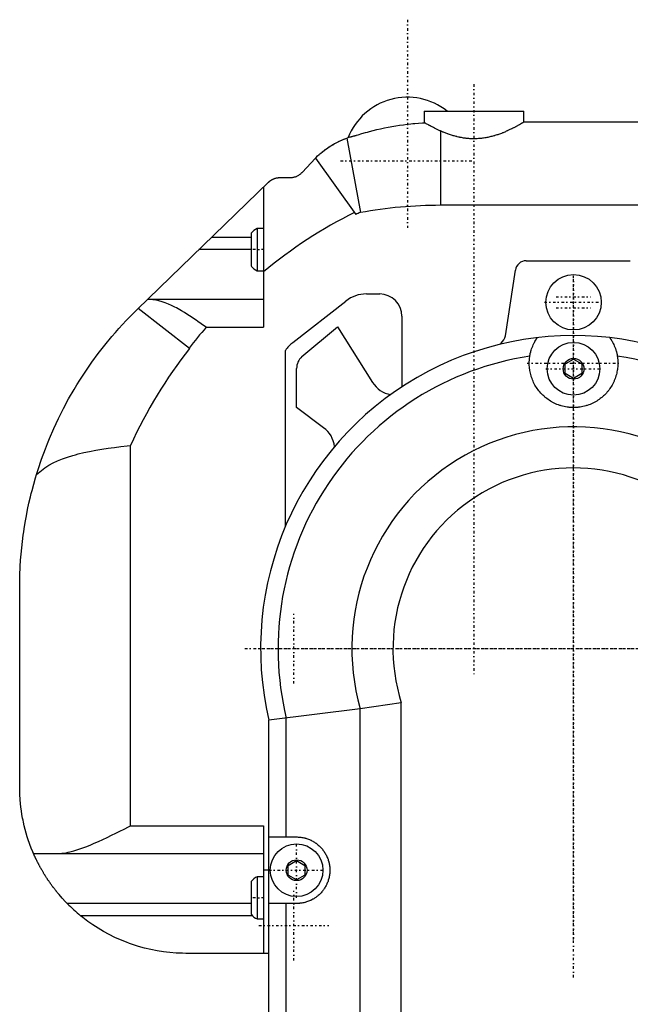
# Model space of a CAD drawing. Extents: x -152 to 584, y -5 to 847.
# Tile 4 of 7: x -12 to 98, y 666 to 844. Entities that reach past the tile are written whole.
import ezdxf

# ---------------------------------------------------------------- set-up
doc = ezdxf.new("R2010")
doc.units = 0
doc.linetypes.add('CENTER', pattern=[1.5, 0.45, -0.5, 0.05, -0.5])
doc.layers.add('AM_0', color=7, linetype='CONTINUOUS')
doc.layers.add('AM_7', color=7, linetype='CENTER')

msp = doc.modelspace()

# ---------------------------------------------------------------- linework, layer by layer
at = {"layer": 'AM_0', "color": 7, "linetype": 'CONTINUOUS'}
for p, q in [((61, 827), (61, 824.91)), ((61, 827), (79, 827)), ((79, 825), (79, 827)), ((116, 825), (79, 825)), ((64, 823.42), (64, 810)), ((47.04, 822.12), (49.52, 808.68)), ((38.99, 815.95), (41.39, 818.51)), ((41.39, 818.51), (48.71, 808.33)), ((9.3, 791.28), (32.91, 814.15)), ((35, 815), (36.8, 815)), ((32, 813.27), (32, 788)), ((122, 810), (64, 810)), ((32, 805.8), (30.88, 805.8)), ((30.88, 805.8), (30.88, 798.2)), ((29.8, 804.2), (22.64, 804.2)), ((29.8, 804.95), (29.8, 799.05)), ((29.8, 802), (20.36, 802)), ((79.47, 800), (98.25, 800)), ((80.5, 800), (80.5, 800)), ((80.5, 800), (95.5, 800)), ((95.51, 800), (95.5, 800)), ((30.88, 798.2), (32, 798.2)), ((75.7, 786.43), (77.49, 798.3)), ((32, 793), (11.07, 793)), ((37.31, 785.23), (46.91, 792.73)), ((50.6, 794), (53, 794)), ((18.66, 784.18), (9.42, 791.4)), ((57, 790), (57, 777.24)), ((21.69, 788), (32, 788)), ((38.96, 782.71), (45.39, 788.04)), ((45.39, 788.04), (51.71, 778.04)), ((36, 752.1), (36, 783.82)), ((86.5, 781.37), (88, 782.23)), ((88, 782.23), (89.5, 781.37)), ((38, 773.51), (38, 780.52)), ((86.5, 779.63), (86.5, 781.37)), ((89.5, 781.37), (89.5, 779.63)), ((88, 778.77), (86.5, 779.63)), ((89.5, 779.63), (88, 778.77)), ((42.88, 769.87), (38, 773.51)), ((8, 698), (8, 766.66)), ((-12, 705), (-12, 741)), ((56.9, 720.23), (49.48, 719.15)), ((56.9, 405.25), (56.9, 720.23)), ((49.48, 719.15), (33, 717.07)), ((49.48, 405.25), (49.48, 719.15)), ((33, 405.25), (33, 717.07)), ((36.14, 696), (36.14, 717.44)), ((8, 698), (32, 698)), ((32, 698), (32, 675)), ((33, 696), (38, 696)), ((-9.5, 693), (32, 693)), ((36.5, 690.87), (38, 691.73)), ((38, 691.73), (39.5, 690.87)), ((33, 690), (32, 690)), ((36.5, 689.13), (36.5, 690.87)), ((39.5, 690.87), (39.5, 689.13)), ((29.8, 687.95), (29.8, 682.05)), ((32, 688.8), (30.88, 688.8)), ((30.88, 688.8), (30.88, 681.2)), ((38, 688.27), (36.5, 689.13)), ((39.5, 689.13), (38, 688.27)), ((29.8, 684), (-3.42, 684)), ((38, 684), (33, 684)), ((36.14, 581), (36.14, 684)), ((29.98, 681.8), (-1.02, 681.8)), ((30.88, 681.2), (32, 681.2)), ((33, 675), (18, 675))]:
    msp.add_line(p, q, dxfattribs=at)
for points in [[(48.79, 822.63, 0), (49.12, 822.73, 0), (49.79, 822.94, 0), (50.46, 823.13, 0), (50.8, 823.23, 0), (51.13, 823.32, 0), (51.81, 823.49, 0), (52.48, 823.66, 0), (53.16, 823.81, 0), (53.84, 823.96, 0), (54.53, 824.09, 0), (54.87, 824.16, 0), (55.21, 824.22, 0), (55.9, 824.34, 0), (56.58, 824.45, 0), (57.27, 824.54, 0), (57.96, 824.63, 0), (58.65, 824.71, 0), (58.99, 824.75, 0), (59.34, 824.78, 0), (60.03, 824.84, 0), (60.72, 824.89, 0), (61.07, 824.91, 0)], [(64, 823.42, 0), (63.87, 823.47, 0), (63.62, 823.59, 0), (63.38, 823.71, 0), (63.26, 823.76, 0), (63.14, 823.82, 0), (62.92, 823.93, 0), (62.71, 824.03, 0), (62.5, 824.14, 0), (62.31, 824.24, 0), (62.13, 824.33, 0), (62.05, 824.38, 0), (61.96, 824.42, 0), (61.81, 824.5, 0), (61.67, 824.58, 0), (61.54, 824.65, 0), (61.42, 824.72, 0), (61.32, 824.77, 0), (61.27, 824.8, 0), (61.23, 824.82, 0), (61.15, 824.87, 0), (61.09, 824.9, 0), (61.07, 824.91, 0)], [(79, 825, 0), (79, 825, 0), (79, 825, 0), (78.99, 824.99, 0), (78.98, 824.99, 0), (78.98, 824.99, 0), (78.96, 824.98, 0), (78.94, 824.96, 0), (78.91, 824.95, 0), (78.88, 824.93, 0), (78.85, 824.91, 0), (78.83, 824.9, 0), (78.81, 824.89, 0), (78.77, 824.86, 0), (78.73, 824.84, 0), (78.67, 824.81, 0), (78.62, 824.78, 0), (78.56, 824.74, 0), (78.53, 824.72, 0), (78.5, 824.71, 0), (78.43, 824.67, 0), (78.36, 824.63, 0), (78.33, 824.61, 0), (78.29, 824.58, 0), (78.21, 824.54, 0), (78.13, 824.49, 0), (78.09, 824.47, 0), (78.04, 824.45, 0), (77.95, 824.4, 0), (77.86, 824.35, 0), (77.76, 824.29, 0), (77.67, 824.24, 0), (77.56, 824.18, 0), (77.51, 824.16, 0), (77.46, 824.13, 0), (77.35, 824.07, 0), (77.24, 824.01, 0), (77.13, 823.96, 0), (77.01, 823.9, 0), (76.89, 823.84, 0), (76.83, 823.81, 0), (76.77, 823.78, 0), (76.65, 823.72, 0), (76.52, 823.66, 0), (76.4, 823.6, 0), (76.27, 823.54, 0), (76.14, 823.48, 0), (76.07, 823.45, 0), (76, 823.42, 0), (75.86, 823.36, 0), (75.72, 823.29, 0), (75.58, 823.23, 0), (75.43, 823.17, 0), (75.28, 823.11, 0), (75.2, 823.08, 0), (75.12, 823.05, 0), (74.97, 822.99, 0), (74.81, 822.93, 0), (74.65, 822.87, 0), (74.48, 822.81, 0), (74.31, 822.75, 0), (74.23, 822.72, 0), (74.14, 822.7, 0), (73.97, 822.64, 0), (73.8, 822.59, 0), (73.71, 822.56, 0), (73.62, 822.53, 0), (73.44, 822.48, 0), (73.26, 822.44, 0), (73.17, 822.41, 0), (73.08, 822.39, 0), (72.9, 822.35, 0), (72.71, 822.3, 0), (72.53, 822.26, 0), (72.34, 822.23, 0), (72.15, 822.19, 0), (72.06, 822.17, 0), (71.96, 822.16, 0), (71.77, 822.13, 0), (71.58, 822.1, 0), (71.39, 822.08, 0), (71.2, 822.06, 0), (71.01, 822.04, 0), (70.91, 822.03, 0), (70.81, 822.03, 0), (70.62, 822.02, 0), (70.43, 822.01, 0), (70.24, 822, 0), (70.05, 822, 0), (69.86, 822, 0), (69.76, 822, 0), (69.67, 822, 0), (69.48, 822.01, 0), (69.29, 822.02, 0), (69.09, 822.03, 0), (68.9, 822.05, 0), (68.71, 822.07, 0), (68.61, 822.08, 0), (68.52, 822.09, 0), (68.33, 822.12, 0), (68.14, 822.14, 0), (67.95, 822.17, 0), (67.76, 822.21, 0), (67.57, 822.24, 0), (67.48, 822.26, 0), (67.38, 822.28, 0), (67.2, 822.32, 0), (67.01, 822.37, 0), (66.92, 822.39, 0), (66.83, 822.41, 0), (66.65, 822.46, 0), (66.47, 822.51, 0), (66.38, 822.53, 0), (66.29, 822.56, 0), (66.12, 822.61, 0), (65.94, 822.67, 0), (65.77, 822.72, 0), (65.6, 822.78, 0), (65.44, 822.84, 0), (65.36, 822.87, 0), (65.28, 822.9, 0), (65.11, 822.96, 0), (64.96, 823.02, 0), (64.8, 823.08, 0), (64.65, 823.14, 0), (64.5, 823.2, 0), (64.42, 823.23, 0), (64.35, 823.26, 0), (64.21, 823.32, 0), (64.07, 823.39, 0), (64, 823.42, 0)], [(41.39, 818.51, 0), (41.53, 818.64, 0), (41.8, 818.91, 0), (42.08, 819.16, 0), (42.22, 819.29, 0), (42.37, 819.41, 0), (42.66, 819.65, 0), (42.95, 819.89, 0), (43.26, 820.12, 0), (43.56, 820.33, 0), (43.88, 820.54, 0), (44.03, 820.65, 0), (44.19, 820.75, 0), (44.51, 820.94, 0), (44.84, 821.13, 0), (45.17, 821.3, 0), (45.5, 821.47, 0), (45.84, 821.63, 0), (46.01, 821.71, 0), (46.18, 821.78, 0), (46.52, 821.92, 0), (46.87, 822.06, 0), (47.04, 822.12, 0)], [(42.5, 819.53, 0), (42.5, 819.53, 0), (42.54, 819.56, 0), (42.6, 819.61, 0), (42.64, 819.64, 0), (42.69, 819.68, 0), (42.82, 819.78, 0), (42.98, 819.91, 0), (43.16, 820.05, 0), (43.38, 820.2, 0), (43.63, 820.38, 0), (43.76, 820.47, 0), (43.9, 820.56, 0), (44.2, 820.75, 0), (44.53, 820.95, 0), (44.89, 821.15, 0), (45.27, 821.36, 0), (45.68, 821.56, 0), (45.89, 821.66, 0), (46.11, 821.75, 0), (46.57, 821.94, 0), (47.05, 822.12, 0), (47.3, 822.21, 0)], [(47.04, 822.12, 0), (47.32, 822.22, 0), (47.66, 822.33, 0), (47.75, 822.36, 0), (47.85, 822.38, 0), (47.9, 822.4, 0), (47.95, 822.41, 0), (48.04, 822.44, 0), (48.14, 822.47, 0), (48.24, 822.49, 0), (48.34, 822.52, 0), (48.44, 822.55, 0), (48.49, 822.56, 0), (48.54, 822.57, 0), (48.64, 822.59, 0), (48.74, 822.62, 0), (48.79, 822.63, 0)], [(36.8, 815, 0), (36.86, 815, 0), (36.99, 815.01, 0), (37.12, 815.02, 0), (37.18, 815.02, 0), (37.24, 815.03, 0), (37.37, 815.06, 0), (37.51, 815.08, 0), (37.64, 815.12, 0), (37.77, 815.16, 0), (37.9, 815.21, 0), (37.96, 815.23, 0), (38.03, 815.26, 0), (38.15, 815.32, 0), (38.28, 815.39, 0), (38.4, 815.46, 0), (38.52, 815.54, 0), (38.63, 815.62, 0), (38.69, 815.67, 0), (38.74, 815.71, 0), (38.84, 815.8, 0), (38.94, 815.9, 0), (38.99, 815.95, 0)], [(32.91, 814.15, 0), (32.92, 814.16, 0), (32.94, 814.18, 0), (32.95, 814.19, 0), (32.96, 814.2, 0), (32.97, 814.21, 0), (32.99, 814.22, 0), (33, 814.24, 0), (33.02, 814.25, 0), (33.04, 814.27, 0), (33.05, 814.28, 0), (33.06, 814.29, 0), (33.07, 814.3, 0), (33.09, 814.31, 0), (33.1, 814.32, 0), (33.12, 814.34, 0), (33.14, 814.35, 0), (33.16, 814.37, 0), (33.16, 814.37, 0), (33.17, 814.38, 0), (33.19, 814.39, 0), (33.21, 814.41, 0), (33.22, 814.41, 0), (33.23, 814.42, 0), (33.25, 814.43, 0), (33.26, 814.45, 0), (33.27, 814.45, 0), (33.28, 814.46, 0), (33.3, 814.47, 0), (33.32, 814.49, 0), (33.34, 814.5, 0), (33.36, 814.51, 0), (33.38, 814.52, 0), (33.39, 814.53, 0), (33.4, 814.54, 0), (33.42, 814.55, 0), (33.43, 814.56, 0), (33.45, 814.57, 0), (33.47, 814.58, 0), (33.49, 814.59, 0), (33.5, 814.6, 0), (33.51, 814.61, 0), (33.53, 814.62, 0), (33.55, 814.63, 0), (33.57, 814.64, 0), (33.59, 814.65, 0), (33.61, 814.66, 0), (33.62, 814.67, 0), (33.63, 814.67, 0), (33.65, 814.68, 0), (33.67, 814.69, 0), (33.69, 814.7, 0), (33.71, 814.71, 0), (33.73, 814.72, 0), (33.74, 814.72, 0), (33.75, 814.73, 0), (33.77, 814.74, 0), (33.79, 814.75, 0), (33.81, 814.76, 0), (33.83, 814.76, 0), (33.85, 814.77, 0), (33.87, 814.78, 0), (33.88, 814.78, 0), (33.9, 814.79, 0), (33.92, 814.8, 0), (33.93, 814.8, 0), (33.99, 814.82, 0), (34.11, 814.87, 0), (34.23, 814.9, 0), (34.35, 814.93, 0), (34.48, 814.95, 0), (34.59, 814.97, 0), (34.65, 814.98, 0), (34.71, 814.99, 0), (34.83, 815, 0), (34.94, 815, 0), (35, 815, 0)], [(21.69, 788, 0), (21.38, 788.21, 0), (20.78, 788.63, 0), (20.18, 789.05, 0), (19.88, 789.26, 0), (19.58, 789.46, 0), (18.98, 789.86, 0), (18.38, 790.25, 0), (17.78, 790.63, 0), (17.19, 790.98, 0), (16.6, 791.32, 0), (16.3, 791.48, 0), (16.01, 791.63, 0), (15.42, 791.92, 0), (14.84, 792.18, 0), (14.26, 792.41, 0), (13.7, 792.6, 0), (13.14, 792.76, 0), (12.87, 792.82, 0), (12.6, 792.88, 0), (12.06, 792.95, 0), (11.53, 792.99, 0), (11.27, 793, 0)], [(-8.97, 761.39, 0), (-8.67, 762.33, 0), (-8.04, 764.21, 0), (-7.36, 766.07, 0), (-6.99, 767, 0), (-6.62, 767.92, 0), (-5.83, 769.74, 0), (-4.99, 771.54, 0), (-4.1, 773.31, 0), (-3.16, 775.05, 0), (-2.18, 776.75, 0), (-1.67, 777.59, 0), (-1.15, 778.43, 0), (-0.08, 780.07, 0), (1.03, 781.68, 0), (2.19, 783.25, 0), (3.39, 784.79, 0), (4.63, 786.3, 0), (5.27, 787.04, 0), (5.92, 787.77, 0), (7.24, 789.2, 0), (8.6, 790.6, 0), (9.3, 791.28, 0)], [(80.1, 782.77, 0), (80.11, 782.79, 0), (80.11, 782.85, 0), (80.12, 782.9, 0), (80.13, 782.93, 0), (80.13, 782.95, 0), (80.14, 783.01, 0), (80.15, 783.06, 0), (80.19, 783.24, 0), (80.26, 783.54, 0), (80.3, 783.68, 0), (80.35, 783.83, 0), (80.43, 784.1, 0), (80.53, 784.36, 0), (80.63, 784.61, 0), (80.73, 784.84, 0), (80.83, 785.06, 0), (80.89, 785.16, 0), (80.94, 785.26, 0), (81.04, 785.44, 0), (81.13, 785.6, 0), (81.18, 785.69, 0), (81.2, 785.71, 0), (81.21, 785.73, 0), (81.22, 785.74, 0), (81.22, 785.75, 0), (81.24, 785.78, 0), (81.25, 785.8, 0), (81.26, 785.82, 0), (81.28, 785.84, 0), (81.29, 785.86, 0), (81.3, 785.87, 0), (81.3, 785.87, 0), (81.31, 785.89, 0), (81.32, 785.91, 0), (81.34, 785.93, 0), (81.35, 785.94, 0), (81.36, 785.96, 0), (81.36, 785.96, 0), (81.37, 785.97, 0), (81.38, 785.99, 0), (81.39, 786, 0), (81.39, 786.01, 0), (81.39, 786.01, 0), (81.4, 786.02, 0), (81.41, 786.04, 0), (81.41, 786.04, 0), (81.42, 786.05, 0), (81.42, 786.06, 0), (81.43, 786.07, 0), (81.44, 786.07, 0), (81.44, 786.08, 0), (81.45, 786.09, 0), (81.45, 786.09, 0), (81.45, 786.1, 0), (81.46, 786.1, 0), (81.46, 786.11, 0), (81.46, 786.11, 0), (81.46, 786.11, 0), (81.47, 786.12, 0), (81.47, 786.12, 0), (81.47, 786.12, 0), (81.47, 786.12, 0), (81.47, 786.12, 0), (81.47, 786.12, 0)], [(94.53, 786.12, 0), (94.53, 786.12, 0), (94.53, 786.12, 0), (94.53, 786.12, 0), (94.53, 786.12, 0), (94.53, 786.12, 0), (94.54, 786.11, 0), (94.54, 786.11, 0), (94.54, 786.11, 0), (94.54, 786.1, 0), (94.55, 786.1, 0), (94.55, 786.09, 0), (94.55, 786.09, 0), (94.56, 786.08, 0), (94.56, 786.08, 0), (94.57, 786.07, 0), (94.57, 786.06, 0), (94.58, 786.05, 0), (94.58, 786.04, 0), (94.59, 786.04, 0), (94.6, 786.03, 0), (94.6, 786.02, 0), (94.61, 786.01, 0), (94.61, 786, 0), (94.62, 785.99, 0), (94.63, 785.98, 0), (94.63, 785.97, 0), (94.64, 785.96, 0), (94.65, 785.95, 0), (94.66, 785.93, 0), (94.67, 785.92, 0), (94.68, 785.9, 0), (94.69, 785.88, 0), (94.7, 785.88, 0), (94.7, 785.87, 0), (94.72, 785.85, 0), (94.73, 785.83, 0), (94.74, 785.81, 0), (94.75, 785.79, 0), (94.77, 785.77, 0), (94.77, 785.76, 0), (94.78, 785.75, 0), (94.79, 785.73, 0), (94.81, 785.7, 0), (94.86, 785.62, 0), (94.95, 785.46, 0), (95.05, 785.29, 0), (95.1, 785.19, 0), (95.15, 785.09, 0), (95.25, 784.88, 0), (95.36, 784.65, 0), (95.46, 784.4, 0), (95.56, 784.13, 0), (95.65, 783.85, 0), (95.69, 783.71, 0), (95.73, 783.56, 0), (95.81, 783.25, 0), (95.85, 783.07, 0), (95.86, 783.01, 0), (95.87, 782.96, 0), (95.87, 782.93, 0), (95.88, 782.9, 0), (95.89, 782.85, 0), (95.89, 782.8, 0), (95.9, 782.77, 0)], [(95.9, 782.77, 0), (95.92, 782.64, 0), (95.95, 782.39, 0), (95.98, 782.13, 0), (95.98, 782, 0), (95.99, 781.88, 0), (96, 781.62, 0), (96, 781.37, 0), (95.99, 781.12, 0), (95.98, 780.88, 0), (95.95, 780.63, 0), (95.94, 780.51, 0), (95.92, 780.39, 0), (95.89, 780.16, 0), (95.84, 779.92, 0), (95.79, 779.68, 0), (95.73, 779.44, 0), (95.66, 779.2, 0), (95.63, 779.09, 0), (95.59, 778.97, 0), (95.5, 778.73, 0), (95.41, 778.49, 0), (95.36, 778.38, 0), (95.31, 778.26, 0), (95.21, 778.03, 0), (95.09, 777.8, 0), (95.03, 777.68, 0), (94.97, 777.57, 0), (94.84, 777.35, 0), (94.7, 777.13, 0), (94.56, 776.92, 0), (94.41, 776.71, 0), (94.25, 776.51, 0), (94.17, 776.41, 0), (94.09, 776.31, 0), (93.92, 776.12, 0), (93.75, 775.93, 0), (93.57, 775.76, 0), (93.39, 775.59, 0), (93.2, 775.42, 0), (93.11, 775.34, 0), (93.01, 775.26, 0), (92.81, 775.11, 0), (92.61, 774.96, 0), (92.4, 774.82, 0), (92.18, 774.68, 0), (91.95, 774.54, 0), (91.84, 774.48, 0), (91.72, 774.42, 0), (91.48, 774.3, 0), (91.24, 774.18, 0), (90.99, 774.08, 0), (90.74, 773.98, 0), (90.48, 773.9, 0), (90.36, 773.85, 0), (90.23, 773.82, 0), (89.97, 773.75, 0), (89.7, 773.68, 0), (89.44, 773.63, 0), (89.18, 773.59, 0), (88.91, 773.55, 0), (88.78, 773.54, 0), (88.65, 773.53, 0), (88.39, 773.51, 0), (88.13, 773.5, 0), (88, 773.5, 0), (87.87, 773.5, 0), (87.61, 773.51, 0), (87.35, 773.53, 0), (87.22, 773.54, 0), (87.09, 773.55, 0), (86.82, 773.59, 0), (86.56, 773.63, 0), (86.3, 773.68, 0), (86.03, 773.75, 0), (85.77, 773.82, 0), (85.64, 773.85, 0), (85.52, 773.9, 0), (85.26, 773.98, 0), (85.01, 774.08, 0), (84.76, 774.18, 0), (84.52, 774.3, 0), (84.28, 774.42, 0), (84.16, 774.48, 0), (84.05, 774.54, 0), (83.82, 774.68, 0), (83.6, 774.82, 0), (83.39, 774.96, 0), (83.19, 775.11, 0), (82.99, 775.26, 0), (82.89, 775.34, 0), (82.8, 775.42, 0), (82.61, 775.59, 0), (82.43, 775.76, 0), (82.25, 775.93, 0), (82.08, 776.12, 0), (81.91, 776.31, 0), (81.83, 776.41, 0), (81.75, 776.51, 0), (81.59, 776.71, 0), (81.44, 776.92, 0), (81.3, 777.13, 0), (81.16, 777.35, 0), (81.03, 777.57, 0), (80.97, 777.68, 0), (80.91, 777.8, 0), (80.79, 778.03, 0), (80.69, 778.26, 0), (80.64, 778.38, 0), (80.59, 778.49, 0), (80.5, 778.73, 0), (80.41, 778.97, 0), (80.37, 779.09, 0), (80.34, 779.2, 0), (80.27, 779.44, 0), (80.21, 779.68, 0), (80.16, 779.92, 0), (80.11, 780.16, 0), (80.08, 780.39, 0), (80.06, 780.51, 0), (80.05, 780.63, 0), (80.02, 780.88, 0), (80.01, 781.12, 0), (80, 781.37, 0), (80, 781.62, 0), (80.01, 781.88, 0), (80.02, 782, 0), (80.02, 782.13, 0), (80.05, 782.39, 0), (80.08, 782.64, 0), (80.1, 782.77, 0)], [(-8.97, 761.39, 0), (-8.68, 761.66, 0), (-8.08, 762.17, 0), (-7.43, 762.64, 0), (-7.08, 762.87, 0), (-6.72, 763.09, 0), (-5.96, 763.5, 0), (-5.15, 763.88, 0), (-4.29, 764.23, 0), (-3.38, 764.55, 0), (-2.43, 764.85, 0), (-1.94, 764.99, 0), (-1.44, 765.12, 0), (-0.42, 765.37, 0), (0.63, 765.6, 0), (1.72, 765.81, 0), (2.83, 766, 0), (3.96, 766.17, 0), (4.53, 766.25, 0), (5.1, 766.32, 0), (6.25, 766.47, 0), (7.42, 766.6, 0), (8, 766.66, 0)], [(-12, 741, 0), (-12, 741.54, 0), (-11.98, 742.62, 0), (-11.95, 743.71, 0), (-11.92, 744.26, 0), (-11.9, 744.82, 0), (-11.83, 745.94, 0), (-11.74, 747.06, 0), (-11.63, 748.2, 0), (-11.5, 749.34, 0), (-11.36, 750.48, 0), (-11.27, 751.05, 0), (-11.19, 751.63, 0), (-11, 752.78, 0), (-10.79, 753.94, 0), (-10.57, 755.09, 0), (-10.32, 756.24, 0), (-10.05, 757.39, 0), (-9.91, 757.97, 0), (-9.77, 758.54, 0), (-9.46, 759.68, 0), (-9.13, 760.82, 0), (-8.97, 761.39, 0)], [(-9.5, 693, 0), (-9.64, 693.33, 0), (-9.91, 693.99, 0), (-10.16, 694.66, 0), (-10.28, 694.99, 0), (-10.4, 695.33, 0), (-10.62, 696, 0), (-10.82, 696.67, 0), (-11.01, 697.35, 0), (-11.18, 698.02, 0), (-11.33, 698.7, 0), (-11.4, 699.04, 0), (-11.47, 699.38, 0), (-11.59, 700.05, 0), (-11.69, 700.73, 0), (-11.78, 701.4, 0), (-11.86, 702.06, 0), (-11.91, 702.72, 0), (-11.94, 703.05, 0), (-11.96, 703.38, 0), (-11.98, 704.03, 0), (-12, 704.68, 0), (-12, 705, 0)], [(-5.23, 693, 0), (-5.18, 693, 0), (-5.07, 693, 0), (-4.97, 693.01, 0), (-4.91, 693.01, 0), (-4.86, 693.01, 0), (-4.76, 693.02, 0), (-4.65, 693.02, 0), (-4.54, 693.03, 0), (-4.43, 693.04, 0), (-4.33, 693.06, 0), (-4.27, 693.06, 0), (-4.22, 693.07, 0), (-4.11, 693.09, 0), (-4, 693.1, 0), (-3.61, 693.17, 0), (-3.27, 693.24, 0), (-2.93, 693.32, 0), (-2.23, 693.5, 0), (-1.52, 693.72, 0), (-0.79, 693.97, 0), (-0.05, 694.25, 0), (0.71, 694.55, 0), (1.08, 694.71, 0), (1.47, 694.87, 0), (2.23, 695.21, 0), (3.01, 695.57, 0), (3.78, 695.93, 0), (4.56, 696.3, 0), (5.34, 696.68, 0), (5.72, 696.87, 0), (6.11, 697.06, 0), (6.87, 697.44, 0), (7.63, 697.81, 0), (8, 698, 0)], [(38, 696, 0), (38.09, 696, 0), (38.26, 695.99, 0), (38.44, 695.98, 0), (38.52, 695.98, 0), (38.61, 695.97, 0), (38.78, 695.95, 0), (38.96, 695.92, 0), (39.13, 695.89, 0), (39.3, 695.86, 0), (39.47, 695.82, 0), (39.55, 695.8, 0), (39.64, 695.77, 0), (39.8, 695.72, 0), (39.97, 695.67, 0), (40.13, 695.61, 0), (40.3, 695.54, 0), (40.46, 695.47, 0), (40.54, 695.44, 0), (40.61, 695.4, 0), (40.77, 695.32, 0), (40.92, 695.24, 0), (41, 695.2, 0), (41.08, 695.15, 0), (41.22, 695.06, 0), (41.37, 694.96, 0), (41.44, 694.91, 0), (41.51, 694.86, 0), (41.65, 694.76, 0), (41.79, 694.65, 0), (41.92, 694.54, 0), (42.05, 694.42, 0), (42.18, 694.3, 0), (42.24, 694.24, 0), (42.3, 694.18, 0), (42.42, 694.05, 0), (42.54, 693.92, 0), (42.65, 693.79, 0), (42.76, 693.65, 0), (42.86, 693.51, 0), (42.91, 693.44, 0), (42.96, 693.37, 0), (43.06, 693.22, 0), (43.15, 693.08, 0), (43.24, 692.92, 0), (43.32, 692.77, 0), (43.4, 692.61, 0), (43.44, 692.54, 0), (43.47, 692.46, 0), (43.54, 692.3, 0), (43.61, 692.13, 0), (43.67, 691.97, 0), (43.72, 691.8, 0), (43.77, 691.64, 0), (43.8, 691.55, 0), (43.82, 691.47, 0), (43.86, 691.3, 0), (43.89, 691.13, 0), (43.92, 690.96, 0), (43.95, 690.78, 0), (43.97, 690.61, 0), (43.98, 690.52, 0), (43.98, 690.44, 0), (43.99, 690.26, 0), (44, 690.09, 0), (44, 690, 0), (44, 689.91, 0), (43.99, 689.74, 0), (43.98, 689.56, 0), (43.98, 689.48, 0), (43.97, 689.39, 0), (43.95, 689.22, 0), (43.92, 689.04, 0), (43.89, 688.87, 0), (43.86, 688.7, 0), (43.82, 688.53, 0), (43.8, 688.45, 0), (43.77, 688.36, 0), (43.72, 688.2, 0), (43.67, 688.03, 0), (43.61, 687.87, 0), (43.54, 687.7, 0), (43.47, 687.54, 0), (43.44, 687.46, 0), (43.4, 687.39, 0), (43.32, 687.23, 0), (43.24, 687.08, 0), (43.15, 686.92, 0), (43.06, 686.78, 0), (42.96, 686.63, 0), (42.91, 686.56, 0), (42.86, 686.49, 0), (42.76, 686.35, 0), (42.65, 686.21, 0), (42.54, 686.08, 0), (42.42, 685.95, 0), (42.3, 685.82, 0), (42.24, 685.76, 0), (42.18, 685.7, 0), (42.05, 685.58, 0), (41.92, 685.46, 0), (41.79, 685.35, 0), (41.65, 685.24, 0), (41.51, 685.14, 0), (41.44, 685.09, 0), (41.37, 685.04, 0), (41.22, 684.94, 0), (41.08, 684.85, 0), (41, 684.8, 0), (40.92, 684.76, 0), (40.77, 684.68, 0), (40.61, 684.6, 0), (40.54, 684.56, 0), (40.46, 684.53, 0), (40.3, 684.46, 0), (40.13, 684.39, 0), (39.97, 684.33, 0), (39.8, 684.28, 0), (39.64, 684.23, 0), (39.55, 684.2, 0), (39.47, 684.18, 0), (39.3, 684.14, 0), (39.13, 684.11, 0), (38.96, 684.08, 0), (38.78, 684.05, 0), (38.61, 684.03, 0), (38.52, 684.02, 0), (38.44, 684.02, 0), (38.26, 684.01, 0), (38.09, 684, 0), (38, 684, 0)], [(-3.42, 684, 0), (-3.72, 684.31, 0), (-4.31, 684.94, 0), (-4.89, 685.6, 0), (-5.17, 685.94, 0), (-5.21, 686, 0), (-5.31, 686.11, 0), (-5.4, 686.23, 0), (-5.44, 686.28, 0), (-5.49, 686.34, 0), (-5.58, 686.45, 0), (-5.67, 686.57, 0), (-5.76, 686.68, 0), (-5.85, 686.8, 0), (-5.93, 686.91, 0), (-5.98, 686.97, 0), (-6.02, 687.03, 0), (-6.11, 687.14, 0), (-6.19, 687.26, 0), (-6.28, 687.37, 0), (-6.36, 687.49, 0), (-6.44, 687.6, 0), (-6.48, 687.66, 0), (-6.52, 687.72, 0), (-6.6, 687.83, 0), (-6.68, 687.94, 0), (-6.76, 688.06, 0), (-6.83, 688.17, 0), (-6.91, 688.28, 0), (-6.95, 688.34, 0), (-6.98, 688.39, 0), (-7.06, 688.5, 0), (-7.13, 688.62, 0), (-7.2, 688.73, 0), (-7.27, 688.83, 0), (-7.34, 688.94, 0), (-7.38, 689, 0), (-7.41, 689.05, 0), (-7.48, 689.16, 0), (-7.54, 689.26, 0), (-7.61, 689.37, 0), (-7.67, 689.47, 0), (-7.73, 689.58, 0), (-7.76, 689.63, 0), (-7.79, 689.68, 0), (-7.85, 689.78, 0), (-7.91, 689.88, 0), (-7.94, 689.93, 0), (-7.97, 689.98, 0), (-8.02, 690.08, 0), (-8.08, 690.17, 0), (-8.11, 690.22, 0), (-8.13, 690.27, 0), (-8.19, 690.36, 0), (-8.24, 690.45, 0), (-8.29, 690.55, 0), (-8.34, 690.64, 0), (-8.39, 690.72, 0), (-8.41, 690.77, 0), (-8.43, 690.81, 0), (-8.48, 690.9, 0), (-8.53, 690.99, 0), (-8.57, 691.07, 0), (-8.62, 691.16, 0), (-8.66, 691.24, 0), (-8.68, 691.28, 0), (-8.7, 691.32, 0), (-8.74, 691.4, 0), (-8.78, 691.48, 0), (-8.82, 691.56, 0), (-8.86, 691.64, 0), (-8.9, 691.71, 0), (-8.91, 691.75, 0), (-8.93, 691.78, 0), (-8.97, 691.86, 0), (-9, 691.93, 0), (-9.03, 691.99, 0), (-9.07, 692.06, 0), (-9.1, 692.12, 0), (-9.11, 692.15, 0), (-9.13, 692.18, 0), (-9.15, 692.24, 0), (-9.18, 692.3, 0), (-9.21, 692.36, 0), (-9.23, 692.41, 0), (-9.25, 692.46, 0), (-9.27, 692.49, 0), (-9.28, 692.51, 0), (-9.3, 692.56, 0), (-9.32, 692.6, 0), (-9.33, 692.62, 0), (-9.34, 692.64, 0), (-9.36, 692.68, 0), (-9.37, 692.72, 0), (-9.38, 692.74, 0), (-9.39, 692.76, 0), (-9.4, 692.79, 0), (-9.42, 692.82, 0), (-9.43, 692.85, 0), (-9.44, 692.87, 0), (-9.45, 692.9, 0), (-9.45, 692.91, 0), (-9.46, 692.92, 0), (-9.47, 692.94, 0), (-9.47, 692.95, 0), (-9.48, 692.97, 0), (-9.49, 692.98, 0), (-9.49, 692.99, 0), (-9.49, 692.99, 0), (-9.49, 692.99, 0), (-9.49, 693, 0), (-9.5, 693, 0), (-9.5, 693, 0)], [(18, 675, 0), (17.42, 675.01, 0), (16.26, 675.05, 0), (15.1, 675.14, 0), (14.53, 675.2, 0), (13.95, 675.27, 0), (12.81, 675.45, 0), (11.67, 675.67, 0), (10.55, 675.94, 0), (9.44, 676.25, 0), (8.34, 676.6, 0), (7.8, 676.79, 0), (7.26, 676.99, 0), (6.2, 677.42, 0), (5.16, 677.89, 0), (4.14, 678.39, 0), (3.14, 678.94, 0), (2.17, 679.52, 0), (1.69, 679.82, 0), (1.22, 680.13, 0), (0.31, 680.77, 0), (-0.59, 681.45, 0), (-1.02, 681.8, 0)]]:
    msp.add_polyline3d(points, dxfattribs=at)
for centre, radius in [((88, 792.5), 5), ((88, 780.5), 4.75), ((88, 780.5), 1.88), ((38, 690), 4.75), ((38, 690), 1.88)]:
    msp.add_circle(centre, radius, dxfattribs=at)
for centre, radius, start, end in [((58, 818), 11.5, 51.5, 158.5212), ((88, 730), 88.1, 116.6843, 129.4676), ((49.88, 806.71), 2, 100.43, 125.73), ((64, 730), 80, 90, 100.43), ((31.5, 803.9), 2, 108.1949, 148.2117), ((79.48, 797.99), 2.01, 90.2506, 171.1623), ((31.5, 800.1), 2, 211.7883, 251.8051), ((50.6, 788), 6, 90, 127.9987), ((53, 790), 4, 0, 90), ((88, 730), 88.1, 138.8264, 142), ((88, 730), 56.5, 333.5, 193.232), ((73.53, 786.84), 2.21, 309.0026, 349.5064), ((88, 730), 88, 142, 155.38), ((41, 780.5), 6, 127.9987, 146.4427), ((75.55, 784.34), 1, 129.0026, 144.5627), ((88, 730), 53.36, 98.5135, 193.6181), ((41, 780.52), 3, 132.9343, 180), ((88, 730), 53.36, 333.5, 81.4865), ((55.94, 780.72), 5, 212.3, 258.4578), ((39.89, 765.86), 5, 7.1422, 53.3), ((88, 730), 40.02, 333.5, 195.7361), ((88, 730), 32.6, 333.5, 197.4483), ((31.5, 686.9), 2, 108.1949, 148.2117), ((18, 705), 30, 224.427, 230.6542), ((31.5, 683.1), 2, 211.7883, 251.8051)]:
    msp.add_arc(centre, radius, start, end, dxfattribs=at)
at = {"layer": 'AM_7', "color": 4, "linetype": 'CENTER'}
for p, q in [((58, 843.5), (58, 805.93)), ((70, 831.85), (70, 725.15)), ((45.93, 818), (70.08, 818)), ((32.11, 802), (29.69, 802)), ((88, 677.5), (88, 797.75)), ((88, 670.67), (88, 796.65)), ((84.85, 793.5), (91.15, 793.5)), ((82.75, 792.5), (93.25, 792.5)), ((84.85, 791.5), (91.15, 791.5)), ((79.6, 781.5), (96.4, 781.5)), ((83.01, 780.5), (92.99, 780.5)), ((37.5, 723.7), (37.5, 736.3)), ((28.67, 730), (147.33, 730)), ((31.2, 730), (144.8, 730)), ((38, 685.01), (38, 694.99)), ((33.01, 690), (42.99, 690)), ((37.5, 673.7), (37.5, 686.3)), ((32.11, 685), (29.69, 685)), ((31.2, 680), (43.8, 680))]:
    msp.add_line(p, q, dxfattribs=at)

doc.saveas('drawing.dxf')
